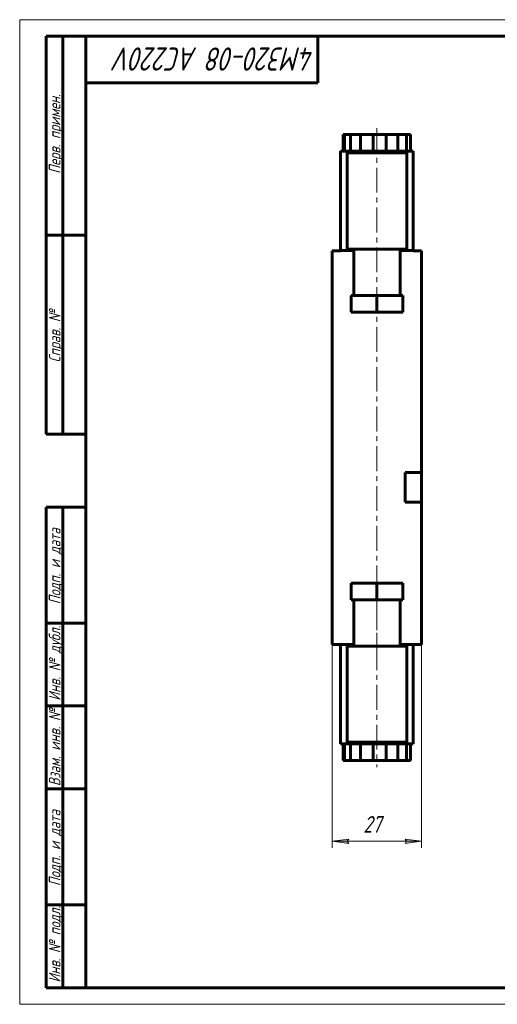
# Model space of a CAD drawing. Header units: millimetres. Extents: x 0 to 420, y 0 to 297.
# Tile 1 of 3: x 0 to 144, y 0 to 297. Entities that reach past the tile are written whole.
import ezdxf

# ---------------------------------------------------------------- set-up
doc = ezdxf.new("R2010")
doc.units = ezdxf.units.MM
for name, pattern in [('K5LT_AXLED', [12, 7.5, -1.5, 1.5, -1.5]), ('K5LT_BASIC', [0]), ('K5LT_THIN', [0])]:
    doc.linetypes.add(name, pattern=pattern)
doc.layers.add('Системный слой', color=7, linetype='Continuous')
doc.layers.add('Системный слой (1)', color=7, linetype='Continuous', true_color=0x6c6c6c)
doc.styles.add('KDIMTEXTSTYLE', font='txt', dxfattribs={"width": 0.96, "oblique": 15, "height": 5})
doc.styles.add('KTEXTSTYLE', font='txt', dxfattribs={"width": 0.96, "height": 5})
doc.dimstyles.new('KDIMSTYLE (1.00)', dxfattribs={"dimtxt": 5, "dimasz": 1, "dimexe": 2, "dimexo": 0, "dimgap": 1, "dimtad": 1, "dimtxsty": 'KDIMTEXTSTYLE', "dimsah": 1, "dimcen": 0, "dimdle": 1, "dimadec": 0, "dimazin": 0, "dimtfac": 0.667, "dimtmove": 0, "dimatfit": 3, "dimfxl": 1, "dimtvp": 1, "dimtolj": 1, "dimtzin": 0, "dimarcsym": 0})

# ---------------------------------------------------------------- blocks, each defined once
blk = doc.blocks.new('U8')
at = {"layer": 'Системный слой (1)', "color": 143, "linetype": 'K5LT_BASIC', "lineweight": 60, "true_color": 0x33acca}
for p, q in [((96.81, 227.33), (100.81, 227.33)), ((114.81, 227.33), (118.81, 227.33))]:
    blk.add_line(p, q, dxfattribs=at)
blk = doc.blocks.new('U9')
at = {"layer": 'Системный слой (1)', "color": 143, "linetype": 'K5LT_BASIC', "lineweight": 60, "true_color": 0x33acca}
for p, q in [((96.81, 108.53), (100.81, 108.53)), ((114.81, 108.53), (118.81, 108.53))]:
    blk.add_line(p, q, dxfattribs=at)
blk = doc.blocks.new('D12')
at = {"layer": 'Системный слой (1)'}
for points in [[(94.31, 49.2), (99.31, 49.85), (98.81, 49.2), (99.31, 48.54)], [(121.31, 49.2), (116.31, 49.85), (116.81, 49.2), (116.31, 48.54)]]:
    blk.add_hatch(color=7, dxfattribs=at).paths.add_polyline_path(points)
at = {"layer": 'Системный слой (1)', "color": 7, "linetype": 'K5LT_THIN', "lineweight": 18, "true_color": 0xffffff}
for p, q in [((94.31, 108.53), (94.31, 47.2)), ((121.31, 108.53), (121.31, 47.2)), ((94.31, 49.2), (99.31, 49.85)), ((99.31, 48.54), (94.31, 49.2)), ((99.31, 49.85), (98.81, 49.2)), ((98.81, 49.2), (99.31, 48.54)), ((116.81, 49.2), (116.31, 49.85)), ((116.31, 49.85), (121.31, 49.2)), ((121.31, 49.2), (116.31, 48.54)), ((116.31, 48.54), (116.81, 49.2))]:
    blk.add_line(p, q, dxfattribs=at)
blk.add_wipeout([(103.73, 50.2), (103.73, 57.58), (111.57, 57.58), (111.57, 50.2)]).dxf.layer = 'Системный слой (1)'
blk.add_line((94.31, 49.2), (121.31, 49.2), dxfattribs=at)
at = {"layer": 'Системный слой (1)', "color": 7, "insert": (103.73, 56.78), "char_height": 5, "attachment_point": 1, "style": 'KTEXTSTYLE'}
blk.add_mtext('\\fArial|b0|c204|p34;\\H5.0;\\W1.000;\\Q15;\\fGOST Type AU|b0|i0|c204|p34;\\Q15;\\W0.960;27', dxfattribs=at)
blk = doc.blocks.new('KDIMARROW_01')
at = {"layer": 'Системный слой'}
blk.add_hatch(color=0, dxfattribs=at).paths.add_polyline_path([(-5, -0.66), (0, 0), (-5, 0.66), (-4.5, 0)])
at = {"layer": 'Системный слой', "color": 0, "linetype": 'K5LT_THIN', "lineweight": 18}
for p, q in [((-4.5, 0), (-5, 0.66)), ((-5, 0.66), (0, 0)), ((0, 0), (-5, -0.66)), ((-5, -0.66), (-4.5, 0))]:
    blk.add_line(p, q, dxfattribs=at)
at = {"layer": 'Системный слой (1)', "color": 0, "linetype": 'K5LT_THIN', "lineweight": 18}
blk.add_line((208.37, 167.93), (207.37, 167.93), dxfattribs=at)
blk = doc.blocks.new('U10')
at = {"color": 7, "linetype": 'K5LT_THIN', "lineweight": 18, "true_color": 0xffffff}
for p, q in [((0, 0), (0, 297)), ((0, 297), (420, 297)), ((420, 0), (0, 0))]:
    blk.add_line(p, q, dxfattribs=at)
at = {"color": 143, "linetype": 'K5LT_BASIC', "lineweight": 60, "true_color": 0x33acca}
for p, q in [((8, 172), (8, 292)), ((20, 292), (8, 292)), ((13, 172), (13, 292)), ((20, 5), (20, 292)), ((20, 292), (415, 292)), ((90, 292), (90, 278)), ((90, 278), (20, 278)), ((20, 232), (8, 232)), ((20, 172), (8, 172)), ((8, 5), (8, 150)), ((20, 150), (8, 150)), ((13, 5), (13, 150)), ((20, 115), (8, 115)), ((20, 90), (8, 90)), ((20, 65), (8, 65)), ((20, 30), (8, 30)), ((20, 5), (8, 5)), ((415, 5), (20, 5))]:
    blk.add_line(p, q, dxfattribs=at)
at = {"color": 7, "attachment_point": 1, "style": 'KTEXTSTYLE'}
for s, insert, char_height, rotation in [('\\fArial|b0|c204|p34;\\H5.0;\\W1.000;\\Q15;\\fGOST Type AU|b0|i0|c204|p34;\\Q15;\\W0.956;\\H7.00;4M320-08 AC220V', (89, 281.64), 7, 180), ('\\fArial|b0|c204|p34;\\H5.0;\\W1.000;\\Q15;\\fGOST Type AU|b0|i0|c204|p34;\\Q15;\\W0.960;\\H3.50;Перв. примен.', (8.82, 250.52), 3.5, 90), ('\\fArial|b0|c204|p34;\\H5.0;\\W1.000;\\Q15;\\fGOST Type AU|b0|i0|c204|p34;\\Q15;\\W0.960;\\H3.50;Справ. №', (8.82, 193.63), 3.5, 90), ('\\fArial|b0|c204|p34;\\H5.0;\\W1.000;\\Q15;\\fGOST Type AU|b0|i0|c204|p34;\\Q15;\\W0.960;\\H3.50;Подп. и дата', (8.82, 120.66), 3.5, 90), ('\\fArial|b0|c204|p34;\\H5.0;\\W1.000;\\Q15;\\fGOST Type AU|b0|i0|c204|p34;\\Q15;\\W0.960;\\H3.50;Инв. № дубл.', (8.82, 91.57), 3.5, 90), ('\\fArial|b0|c204|p34;\\H5.0;\\W1.000;\\Q15;\\fGOST Type AU|b0|i0|c204|p34;\\Q15;\\W0.960;\\H3.50;Взам. инв. №', (8.82, 65.8), 3.5, 90), ('\\fArial|b0|c204|p34;\\H5.0;\\W1.000;\\Q15;\\fGOST Type AU|b0|i0|c204|p34;\\Q15;\\W0.960;\\H3.50;Подп. и дата', (8.82, 35.66), 3.5, 90), ('\\fArial|b0|c204|p34;\\H5.0;\\W1.000;\\Q15;\\fGOST Type AU|b0|i0|c204|p34;\\Q15;\\W0.960;\\H3.50;Инв. № подл.', (8.82, 6.57), 3.5, 90)]:
    blk.add_mtext(s, dxfattribs=dict(at, insert=insert, char_height=char_height, rotation=rotation))

msp = doc.modelspace()

# ---------------------------------------------------------------- linework, layer by layer
at = {"layer": 'Системный слой (1)', "color": 143, "linetype": 'K5LT_BASIC', "lineweight": 60, "true_color": 0x33acca}
for p, q in [((97.682, 262.328), (98.018, 262.328)), ((97.682, 257.328), (97.682, 262.328)), ((98.018, 262.328), (99.846, 262.328)), ((98.018, 257.328), (98.018, 262.328)), ((99.846, 262.328), (102.886, 262.328)), ((99.846, 257.328), (99.846, 262.328)), ((102.886, 262.328), (106.677, 262.328)), ((102.886, 257.328), (102.886, 262.328)), ((106.677, 257.328), (106.677, 262.328)), ((106.677, 262.328), (110.641, 262.328)), ((110.641, 257.328), (110.641, 262.328)), ((110.641, 262.328), (114.175, 262.328)), ((114.175, 262.328), (116.74, 262.328)), ((114.175, 257.328), (114.175, 262.328)), ((116.74, 262.328), (117.947, 262.328)), ((116.74, 257.328), (116.74, 262.328)), ((117.947, 257.328), (117.947, 262.328)), ((96.814, 257.328), (118.814, 257.328)), ((96.814, 227.328), (96.814, 257.328)), ((98.814, 256.828), (98.814, 227.828)), ((116.814, 256.828), (98.814, 256.828)), ((116.814, 227.828), (116.814, 256.828)), ((118.814, 227.328), (118.814, 257.328)), ((94.314, 227.328), (94.314, 108.528)), ((96.814, 227.328), (94.314, 227.328)), ((98.814, 227.828), (116.814, 227.828)), ((100.814, 227.828), (100.814, 213.828)), ((114.814, 227.828), (114.814, 213.828)), ((121.314, 227.328), (118.814, 227.328)), ((121.314, 227.328), (121.314, 160.428)), ((107.814, 213.828), (100.02, 213.828)), ((100.02, 213.828), (100.02, 208.828)), ((107.814, 213.828), (107.814, 208.828)), ((115.609, 213.828), (107.814, 213.828)), ((115.609, 213.828), (115.609, 208.828)), ((107.814, 208.828), (100.02, 208.828)), ((115.609, 208.828), (107.814, 208.828)), ((116.314, 151.428), (116.314, 160.428)), ((121.314, 160.428), (116.314, 160.428)), ((121.314, 151.428), (121.314, 160.428)), ((116.314, 151.428), (121.314, 151.428)), ((121.314, 151.428), (121.314, 108.528)), ((100.02, 122.028), (100.02, 127.028)), ((107.814, 127.028), (100.02, 127.028)), ((107.814, 122.028), (107.814, 127.028)), ((115.609, 127.028), (107.814, 127.028)), ((115.609, 122.028), (115.609, 127.028)), ((107.814, 122.028), (100.02, 122.028)), ((100.814, 108.028), (100.814, 122.028)), ((115.609, 122.028), (107.814, 122.028)), ((114.814, 108.028), (114.814, 122.028)), ((96.814, 108.528), (94.314, 108.528)), ((96.814, 108.528), (96.814, 78.528)), ((98.814, 108.028), (116.814, 108.028)), ((98.814, 79.028), (98.814, 108.028)), ((116.814, 108.028), (116.814, 79.028)), ((121.314, 108.528), (118.814, 108.528)), ((118.814, 108.528), (118.814, 78.528)), ((96.814, 78.528), (118.814, 78.528)), ((97.682, 78.528), (97.682, 73.528)), ((98.018, 78.528), (98.018, 73.528)), ((116.814, 79.028), (98.814, 79.028)), ((99.846, 78.528), (99.846, 73.528)), ((102.886, 78.528), (102.886, 73.528)), ((106.677, 78.528), (106.677, 73.528)), ((110.641, 78.528), (110.641, 73.528)), ((114.175, 78.528), (114.175, 73.528)), ((116.74, 78.528), (116.74, 73.528)), ((117.947, 78.528), (117.947, 73.528)), ((97.682, 73.528), (98.018, 73.528)), ((98.018, 73.528), (99.846, 73.528)), ((99.846, 73.528), (102.886, 73.528)), ((102.886, 73.528), (106.677, 73.528)), ((106.677, 73.528), (110.641, 73.528)), ((110.641, 73.528), (114.175, 73.528)), ((114.175, 73.528), (116.74, 73.528)), ((116.74, 73.528), (117.947, 73.528))]:
    msp.add_line(p, q, dxfattribs=at)
at = {"layer": 'Системный слой (1)', "color": 30, "linetype": 'K5LT_AXLED', "lineweight": 18, "true_color": 0xff8000}
for p, q in [((107.814, 264.328), (107.814, 71.528)), ((107.814, 124.028), (107.814, 106.028))]:
    msp.add_line(p, q, dxfattribs=at)

# ---------------------------------------------------------------- block references
at = {"layer": 'Системный слой (1)'}
for name in ['U8', 'U9']:
    msp.add_blockref(name, (0, 0), dxfattribs=at)

# ---------------------------------------------------------------- next in the draw order: dimensions: what is measured, and where the dimension line sits
at = {"layer": 'Системный слой (1)', "color": 7}
dim = msp.add_linear_dim(base=(94.314, 49.196), p1=(121.314, 108.528), p2=(94.314, 108.528), dimstyle='KDIMSTYLE (1.00)', override={"dimexo": 0, "dimpost": '\\fGOST Type AU|b0|c204|p34;\\H5.0;\\W0.960;\\Q15;<>', "dimblk1": 'KDIMARROW_01', "dimblk2": 'KDIMARROW_01', "dimse1": 0, "dimse2": 0, "dimclrt": 7, "dimtol": 1, "dimtp": 0, "dimtm": 0, "dimtdec": 5, "dimtolj": 1}, dxfattribs=at)
dim.commit()
dim.dimension.update_dxf_attribs({"geometry": 'D12', "text_midpoint": (107.814, 49.196), "dimtype": 160})

# ---------------------------------------------------------------- next in the draw order: block references
msp.add_blockref('U10', (0, 0))

doc.saveas('drawing.dxf')
